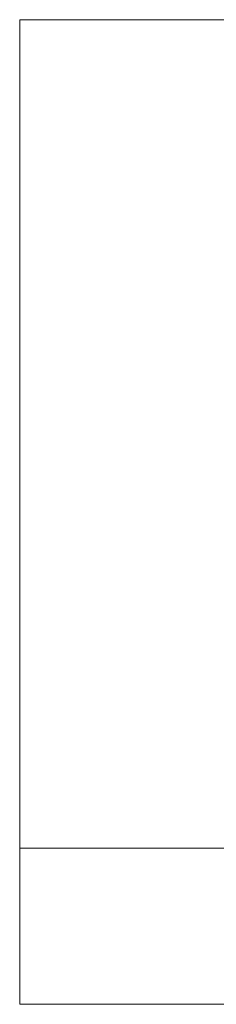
# Model space of a CAD drawing. Header units: millimetres. Extents: x 0 to 1357, y -1 to 841.
# Tile 3 of 43: x 136.61 to 139.07, y 253.58 to 265.94. Entities that reach past the tile are written whole.
import ezdxf
from ezdxf.xclip import XClip

# ---------------------------------------------------------------- set-up
doc = ezdxf.new("R2010")
doc.units = ezdxf.units.MM
doc.header["$MEASUREMENT"] = 0
doc.header["$XCLIPFRAME"] = 0
doc.layers.add('Cobertura.ARQ', color=7, linetype='Continuous')

# ---------------------------------------------------------------- blocks, each defined once
blk = doc.blocks.new('Desenho_4_4', base_point=(424.7631797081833, 210.5022291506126))
at = {"layer": 'Cobertura.ARQ', "color": 8, "linetype": 'Continuous', "lineweight": 0}
for p, q in [((580.0447257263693, 265.9418369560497), (136.6126955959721, 265.9418369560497)), ((136.6126955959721, 265.9418369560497), (136.6126955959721, 255.5418369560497)), ((136.6126955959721, 253.5806756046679), (136.6126955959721, 255.5418369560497)), ((136.6126955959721, 255.5418369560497), (340.0447257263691, 255.5418369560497)), ((136.6126955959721, 253.5806756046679), (340.0447257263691, 253.5806756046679))]:
    blk.add_line(p, q, dxfattribs=at)

msp = doc.modelspace()

# ---------------------------------------------------------------- block references
at = {"color": 7, "linetype": 'Continuous', "lineweight": 0}
ref = msp.add_blockref('Desenho_4_4', (424.7631797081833, 210.5022291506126), dxfattribs=at)
XClip(ref).set_block_clipping_path([(58.05218541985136, 187.2578166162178), (917.9847928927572, 324.0654905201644)])

doc.saveas('drawing.dxf')
